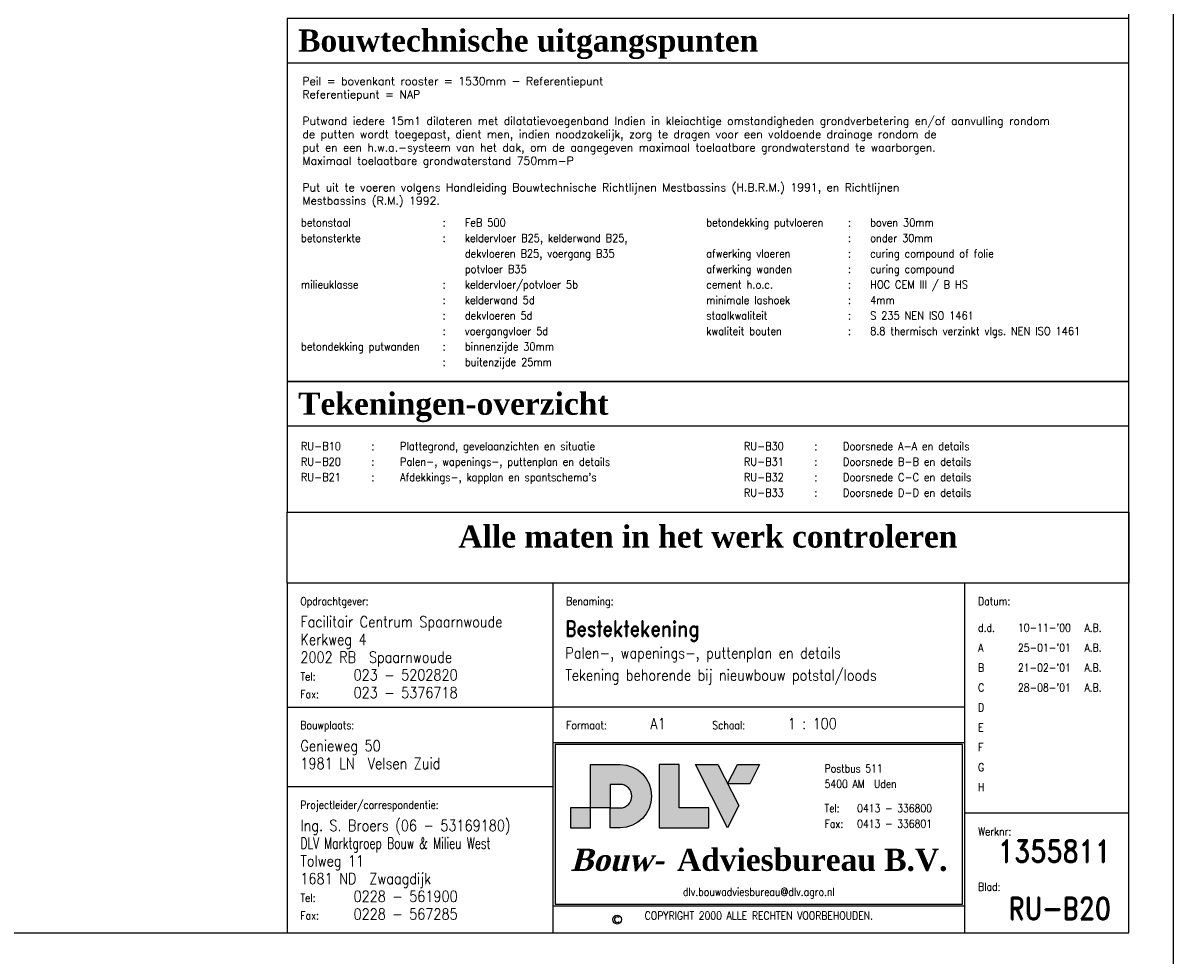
# Model space of a CAD drawing. Extents: x 0 to 139900, y 0 to 143500.
# Tile 32 of 34: x 113937 to 139900, y 59900 to 80946. Entities that reach past the tile are written whole.
import ezdxf
from ezdxf.enums import TextEntityAlignment as Align

# ---------------------------------------------------------------- set-up
doc = ezdxf.new("R2010")
doc.units = 0
doc.header["$LTSCALE"] = 100
doc.layers.get('0').update_dxf_attribs({"linetype": 'CONTINUOUS'})
for name, color, linetype in [('A--L$2A-', 7, 'CONTINUOUS'), ('A--L$2A-_F123-', 1, 'CONTINUOUS'), ('A--L$4A-', 7, 'CONTINUOUS'), ('A--L$4A-_F123-', 7, 'CONTINUOUS'), ('A--L$4B-_F123-', 2, 'CONTINUOUS'), ('A--L$9A-_RENVOOI', 1, 'CONTINUOUS'), ('A--T$1A-_F123-_01', 7, 'CONTINUOUS'), ('A--T$1A-_F123-_0_18MM', 1, 'CONTINUOUS'), ('A--T$4A-_F123-', 2, 'CONTINUOUS'), ('A--T$4B-_F123-', 2, 'CONTINUOUS'), ('A--T$4C-_F123-', 7, 'CONTINUOUS'), ('A--T$9A-_F123-', 1, 'CONTINUOUS'), ('A__L$4A-_STEMPEL', 7, 'CONTINUOUS')]:
    doc.layers.add(name, color=color, linetype=linetype)
doc.styles.add('0_18', font='ROMANS.shx', dxfattribs={"height": 180})
doc.styles.add('ALFA-0_18', font='ROMANS', dxfattribs={"width": 0.9, "height": 180})
doc.styles.add('DLV_2', font='romand.shx', dxfattribs={"height": 2.5})
doc.styles.add('ONDERH1', font='romand.shx', dxfattribs={"width": 0.85, "height": 2.5})
doc.styles.add('ONDERH2', font='romand.shx', dxfattribs={"width": 0.85, "height": 1.8})
doc.styles.add('ST-01', font='TIMESBD.TTF', dxfattribs={"height": 5})

# ---------------------------------------------------------------- blocks, each defined once
blk = doc.blocks.new('DLVLOGO')
at = {"layer": 'A--T$4C-_F123-', "color": 7, "linetype": 'CONTINUOUS'}
for points in [[(18.29, 7.13), (18.15, 5.69), (17.73, 4.35), (17.08, 3.14), (16.2, 2.09), (15.15, 1.22), (13.94, 0.56), (12.6, 0.14), (11.16, 0), (8.93, 0), (8.93, 4.47), (11.16, 4.47), (11.7, 4.52), (12.2, 4.67), (12.65, 4.92), (13.05, 5.25), (13.37, 5.64), (13.62, 6.09), (13.77, 6.59), (13.83, 7.13), (13.77, 7.67), (13.62, 8.17), (13.37, 8.62), (13.05, 9.02), (12.65, 9.34), (12.2, 9.59), (11.7, 9.74), (11.16, 9.8), (8.93, 9.8), (8.93, 4.47), (4.47, 4.47), (4.47, 14.26), (11.16, 14.26), (12.6, 14.11), (13.94, 13.7), (15.15, 13.04), (16.2, 12.17), (17.08, 11.11), (17.73, 9.9), (18.15, 8.57)], [(4.47, 0), (4.47, 4.47), (0, 4.47), (0, 0), (4.47, 0)]]:
    blk.add_lwpolyline(points, close=True, dxfattribs=at)
for points in [[(31.18, 0), (31.18, 4.47), (24.49, 4.47), (24.49, 14.26), (20.02, 14.26), (20.02, 0), (31.18, 0)], [(37.95, 4.99), (35.43, 0), (28.23, 14.26), (33.26, 14.26), (37.95, 4.99)], [(35.46, 9.94), (37.65, 14.26), (42.63, 14.26), (40.45, 9.94), (35.46, 9.94)]]:
    blk.add_lwpolyline(points, dxfattribs=at)
for points in [[(4.47, 4.47), (8.93, 4.47), (4.47, 14.26), (8.93, 9.8)], [(4.47, 14.26), (8.93, 9.8), (11.16, 14.26), (11.16, 9.8)], [(11.16, 14.26), (11.16, 9.8), (11.75, 14.2), (11.33, 9.78)], [(11.75, 14.2), (11.33, 9.78), (12.6, 14.11), (11.81, 9.71)], [(12.6, 14.11), (11.81, 9.71), (13.43, 13.86), (12.29, 9.54)], [(13.43, 13.86), (12.29, 9.54), (14.25, 13.53), (12.61, 9.36)], [(14.25, 13.53), (12.61, 9.36), (15.07, 13.09), (12.95, 9.1)], [(15.07, 13.09), (12.95, 9.1), (15.6, 12.67), (13.08, 8.98)], [(20.02, 14.26), (24.49, 14.26), (20.02, 0), (24.49, 4.47)], [(28.23, 14.26), (33.26, 14.26), (35.43, 0), (37.95, 4.99)], [(37.65, 14.26), (42.63, 14.26), (35.46, 9.94), (40.45, 9.94)], [(15.6, 12.67), (13.08, 8.98), (16.08, 12.27), (13.25, 8.77)], [(16.08, 12.27), (13.25, 8.77), (16.49, 11.82), (13.41, 8.56)], [(16.49, 11.82), (13.41, 8.56), (16.91, 11.31), (13.47, 8.44)], [(16.91, 11.31), (13.47, 8.44), (17.27, 10.75), (13.56, 8.27)], [(17.27, 10.75), (13.56, 8.27), (17.55, 10.25), (13.63, 8.13)], [(17.55, 10.25), (13.63, 8.13), (17.81, 9.66), (13.66, 8.03)], [(17.81, 9.66), (13.66, 8.03), (18, 9.04), (13.71, 7.86)], [(18, 9.04), (13.71, 7.86), (18.16, 8.41), (13.77, 7.66)], [(18.16, 8.41), (13.77, 7.66), (18.23, 7.77), (13.79, 7.51)], [(15.77, 1.73), (13.1, 5.31), (15.31, 1.35), (12.94, 5.16)], [(16.33, 2.24), (13.21, 5.45), (15.77, 1.73), (13.1, 5.31)], [(16.78, 2.79), (13.29, 5.55), (16.33, 2.24), (13.21, 5.45)], [(17.13, 3.24), (13.41, 5.71), (16.78, 2.79), (13.29, 5.55)], [(17.51, 3.95), (13.62, 6.09), (17.13, 3.24), (13.41, 5.71)], [(17.87, 4.81), (13.69, 6.34), (17.51, 3.95), (13.62, 6.09)], [(18.05, 5.38), (13.76, 6.55), (17.87, 4.81), (13.69, 6.34)], [(18.16, 5.83), (13.79, 6.75), (18.05, 5.38), (13.76, 6.55)], [(18.23, 7.77), (13.79, 7.51), (18.27, 6.89), (13.81, 7.35)], [(18.2, 6.23), (13.82, 7.09), (18.16, 5.83), (13.79, 6.75)], [(18.27, 6.89), (13.81, 7.35), (18.2, 6.23), (13.82, 7.09)], [(0, 4.47), (4.47, 4.47), (0, 0), (4.47, 0)], [(11.16, 0), (11.16, 4.47), (8.93, 0), (8.93, 4.47)], [(11.89, 0.07), (11.47, 4.5), (11.16, 0), (11.16, 4.47)], [(12.6, 0.14), (11.9, 4.58), (11.89, 0.07), (11.47, 4.5)], [(13.25, 0.35), (12.18, 4.67), (12.6, 0.14), (11.9, 4.58)], [(14.06, 0.63), (12.56, 4.87), (13.25, 0.35), (12.18, 4.67)], [(14.77, 1.01), (12.78, 5.03), (14.06, 0.63), (12.56, 4.87)], [(15.31, 1.35), (12.94, 5.16), (14.77, 1.01), (12.78, 5.03)], [(20.02, 0), (24.49, 4.47), (31.18, 0), (31.18, 4.47)]]:
    blk.add_solid(points, dxfattribs=at)
blk = doc.blocks.new('ST-NL-NO')
at = {"layer": 'A--L$4A-_F123-', "color": 3}
for p, q in [((-130, 79), (-130, 0)), ((-37, 0), (-37, 79)), ((-130, 43), (-37, 43)), ((-37, 6), (-130, 6))]:
    blk.add_line(p, q, dxfattribs=at)
at = {"layer": 'A--L$4A-_F123-', "color": 1}
for p, q in [((-190, 51), (-130, 51)), ((-37, 51), (-130, 51)), ((-130, 33), (-190, 33)), ((-130, 33), (-190, 33)), ((0, 27), (-37, 27))]:
    blk.add_line(p, q, dxfattribs=at)
at = {"layer": 'A--L$4A-_F123-', "color": 4}
blk.add_lwpolyline([(-190, 0), (0, 0), (0, 79), (-190, 79)], close=True, dxfattribs=at)
at = {"layer": 'A--L$4A-_F123-', "color": 1}
blk.add_lwpolyline([(-129.5, 6.5), (-37.5, 6.5), (-37.5, 42.5), (-129.5, 42.5)], close=True, dxfattribs=at)
at = {"layer": 'A--T$4B-_F123-', "color": 2, "linetype": 'CONTINUOUS'}
blk.add_circle((-115.5, 3), 1, dxfattribs=at)
blk.add_arc((-115.5, 3), 0.622, 45, 315, dxfattribs=at)
blk.add_blockref('DLVLOGO', (-126, 23.74))
at = {"layer": 'A--T$4A-_F123-', "linetype": 'CONTINUOUS', "width": 0.85, "flags": 8}
for tag, p, height, style in [('NAAM', (-187, 69), 2.5, 'ONDERH1'), ('ADRES', (-187, 65), 2.5, 'ONDERH1'), ('DATUM', (-25, 68), 1.8, 'ONDERH2'), ('TEK', (-9, 68), 1.8, 'ONDERH2'), ('DATUMA', (-25, 63.5), 1.8, 'ONDERH2'), ('TEKA', (-9, 63.5), 1.8, 'ONDERH2'), ('POST-PLAATS', (-187, 61), 2.5, 'ONDERH1'), ('BENAMING-2', (-127.19, 61.95), 2.5, 'ONDERH1'), ('DATUMB', (-25, 59), 1.8, 'ONDERH2'), ('TEKB', (-9, 59), 1.8, 'ONDERH2'), ('TELEFOONNR', (-175, 57), 2.5, 'ONDERH1'), ('BENAMING-3', (-127.19, 56.95), 2.5, 'ONDERH1'), ('FAX', (-175, 53), 2.5, 'ONDERH1'), ('DATUMC', (-25, 54.5), 1.8, 'ONDERH2'), ('TEKC', (-9, 54.5), 1.8, 'ONDERH2'), ('DATUMD', (-25, 50), 1.8, 'ONDERH2'), ('TEKD', (-9, 50), 1.8, 'ONDERH2'), ('FORMAAT', (-112, 46), 2.5, 'ONDERH1'), ('SCH1', (-81, 46), 2.5, 'ONDERH1'), ('SCH2', (-66, 46), 2.5, 'ONDERH1'), ('SCH3', (-51, 46), 2.5, 'ONDERH1'), ('DATUME', (-25, 45.5), 1.8, 'ONDERH2'), ('TEKE', (-9, 45.5), 1.8, 'ONDERH2'), ('BOUWADRES', (-187, 41), 2.5, 'ONDERH1'), ('DATUMF', (-25, 41), 1.8, 'ONDERH2'), ('TEKF', (-9, 41), 1.8, 'ONDERH2'), ('PLAATS-BOUW', (-187, 37), 2.5, 'ONDERH1'), ('DATUMG', (-25, 36.5), 1.8, 'ONDERH2'), ('TEKG', (-9, 36.5), 1.8, 'ONDERH2'), ('DATUMH', (-25, 32), 1.8, 'ONDERH2'), ('TEKH', (-9, 32), 1.8, 'ONDERH2'), ('NAAM-PROJ', (-187, 23), 2.5, 'ONDERH1'), ('TEAM', (-187, 19), 2.5, 'ONDERH1'), ('ADRES-TEAM', (-187, 15), 2.5, 'ONDERH1'), ('POST-PLAATS-TEAM', (-187, 11), 2.5, 'ONDERH1'), ('TELEFOONNR-TEAM', (-175, 7), 2.5, 'ONDERH1'), ('FAX-TEAM', (-175, 3), 2.5, 'ONDERH1')]:
    blk.add_attdef(tag, p, '', height=height, dxfattribs=dict(at, style=style))
at = {"layer": 'A--T$4A-_F123-', "color": 3, "linetype": 'CONTINUOUS', "style": 'ONDERH1', "width": 0.85, "flags": 8}
blk.add_attdef('BENAMING-1', (-127.19, 66.95), '', height=3.5, dxfattribs=at)
at = {"layer": 'A--T$4A-_F123-', "color": 4, "linetype": 'CONTINUOUS', "style": 'ONDERH1', "width": 0.85, "flags": 8}
blk.add_attdef('WERKNR', text='', height=5, dxfattribs=at).set_placement((-4, 14.5), align=Align.RIGHT)
at = {"layer": 'A--T$4A-_F123-', "color": 3, "linetype": 'CONTINUOUS', "style": 'ONDERH1', "width": 0.85, "flags": 8}
blk.add_attdef('TEKNR', text='', height=3.5, dxfattribs=at).set_placement((-4, 3.5), align=Align.RIGHT)
at = {"layer": 'A--T$4B-_F123-', "linetype": 'CONTINUOUS', "style": 'ONDERH2', "width": 0.85}
for s, p in [('Opdrachtgever:', (-187, 74)), ('Benaming:', (-127, 74)), ('Datum:', (-34, 74)), ('d.d.', (-34, 68)), ('A', (-34, 63.5)), ('B', (-34, 59)), ('Tel:', (-187, 57)), ('Fax:', (-187, 53)), ('C', (-34, 54.5)), ('D', (-34, 50)), ('Bouwplaats:', (-187, 46)), ('Formaat:', (-127, 46)), ('Schaal:', (-94, 46)), ('E', (-34, 45.5)), ('F', (-34, 41)), ('G', (-34, 36.5)), ('H', (-34, 32)), ('Projectleider/correspondentie: ', (-187, 28)), ('Werknr:', (-34, 22)), ('Blad:', (-34, 9.5)), ('Tel:', (-187, 7)), ('Fax:', (-187, 3))]:
    blk.add_text(s, height=1.8, dxfattribs=at).set_placement(p)
at = {"layer": 'A--T$4B-_F123-', "color": 2, "linetype": 'CONTINUOUS', "style": 'ONDERH2', "width": 0.85}
for s, p in [('Postbus 511', (-68.65, 36.23)), ('5400 AM  Uden', (-68.65, 32.73)), ('Tel:', (-68.65, 27.24)), ('0413 - 336800', (-61.32, 27.24)), ('Fax:', (-68.65, 23.74)), ('0413 - 336801', (-61.32, 23.74))]:
    blk.add_text(s, height=1.8, dxfattribs=at).set_placement(p)
blk.add_text('dlv.bouwadviesbureau@dlv.agro.nl', height=1.8, dxfattribs=at).set_placement((-83.5, 9), align=Align.MIDDLE)
blk.add_text('COPYRIGHT 2000 ALLE RECHTEN VOORBEHOUDEN.', height=1.8, dxfattribs=at).set_placement((-83.5, 3), align=Align.CENTER)
at = {"layer": 'A--T$4C-_F123-', "color": 7, "linetype": 'CONTINUOUS', "style": 'ST-01', "oblique": 15}
blk.add_text('Bouw-', height=5, dxfattribs=at).set_placement((-126, 14))
at = {"layer": 'A--T$4C-_F123-', "color": 7, "linetype": 'CONTINUOUS', "style": 'ST-01'}
blk.add_text('Adviesbureau B.V.', height=5, dxfattribs=at).set_placement((-101.97, 14))
blk = doc.blocks.new('ST-XT-MC')
at = {"layer": 'A--L$4A-_F123-', "color": 4}
blk.add_lwpolyline([(-190, 0), (-190, 16), (0, 16), (0, 0)], dxfattribs=at)
at = {"layer": 'A--T$1A-_F123-_01', "color": 7, "style": 'ST-01'}
blk.add_text('Alle maten in het werk controleren', height=5, dxfattribs=at).set_placement((-95, 8), align=Align.CENTER)
blk = doc.blocks.new('KA-A0-1X')
at = {"layer": 'A--L$2A-_F123-'}
blk.add_lwpolyline([(0, 0), (0, 841), (1399, 841), (1399, 0)], close=True, dxfattribs=at)
at = {"layer": 'A--L$2A-_F123-', "color": 4}
blk.add_lwpolyline([(10, 10), (1389, 10), (1389, 831), (10, 831)], close=True, dxfattribs=at)

msp = doc.modelspace()

# ---------------------------------------------------------------- linework, layer by layer
at = {"layer": 'A--T$1A-_F123-_0_18MM', "color": 1}
for p, q in [((119900, 80050), (138900, 80050)), ((119900, 71850), (138900, 71850))]:
    msp.add_line(p, q, dxfattribs=at)
at = {"layer": 'A--T$1A-_F123-_0_18MM', "color": 4}
for points in [[(119900, 72850), (138900, 72850), (138900, 81050), (119900, 81050)], [(119900, 69900), (138900, 69900), (138900, 72850), (119900, 72850)]]:
    msp.add_lwpolyline(points, close=True, dxfattribs=at)

# ---------------------------------------------------------------- block references
at = {"layer": 'A--L$2A-', "xscale": 100, "yscale": 100}
msp.add_blockref('KA-A0-1X', (0, 59400), dxfattribs=at)
at = {"layer": 'A--L$4A-', "xscale": 100, "yscale": 100}
msp.add_blockref('ST-XT-MC', (138900, 68300), dxfattribs=at)
at = {"layer": 'A__L$4A-_STEMPEL'}
ref = msp.add_blockref('ST-NL-NO', (138900, 60400), dxfattribs=dict(at, xscale=100, yscale=100, zscale=100))
ref.add_attrib('NAAM', 'Facilitair Centrum Spaarnwoude', (120200, 67300), dxfattribs={"layer": 'A--L$4B-_F123-', "linetype": 'CONTINUOUS', "height": 250, "style": 'DLV_2', "width": 0.85, "flags": 8})
ref.add_attrib('ADRES', 'Kerkweg 4', (120200, 66900), dxfattribs={"layer": 'A--L$4B-_F123-', "linetype": 'CONTINUOUS', "height": 250, "style": 'DLV_2', "width": 0.85, "flags": 8})
ref.add_attrib('POST-PLAATS', '2002 RB  Spaarnwoude', (120200, 66500), dxfattribs={"layer": 'A--L$4B-_F123-', "linetype": 'CONTINUOUS', "height": 250, "style": 'DLV_2', "width": 0.85, "flags": 8})
ref.add_attrib('TELEFOONNR', '023 - 5202820', (121400, 66100), dxfattribs={"layer": 'A--L$4B-_F123-', "linetype": 'CONTINUOUS', "height": 250, "style": 'DLV_2', "width": 0.85, "flags": 8})
ref.add_attrib('FAX', '023 - 5376718', (121400, 65700), dxfattribs={"layer": 'A--L$4B-_F123-', "linetype": 'CONTINUOUS', "height": 250, "style": 'DLV_2', "width": 0.85, "flags": 8})
ref.add_attrib('WERKNR', '1355811', dxfattribs={"layer": 'A--L$4B-_F123-', "color": 4, "linetype": 'CONTINUOUS', "height": 500, "style": 'DLV_2', "width": 0.85, "flags": 8}).set_placement((138500, 61995.1), align=Align.RIGHT)
ref.add_attrib('TEKNR', 'RU-B20', dxfattribs={"layer": 'A--L$4B-_F123-', "color": 4, "linetype": 'CONTINUOUS', "height": 500, "style": 'DLV_2', "width": 0.85, "flags": 8}).set_placement((138500, 60700), align=Align.RIGHT)
ref.add_attrib('BENAMING-1', 'Bestektekening', (126181, 67095.1), dxfattribs={"layer": 'A--L$4B-_F123-', "color": 3, "linetype": 'CONTINUOUS', "height": 350, "style": 'DLV_2', "width": 0.85, "flags": 8})
ref.add_attrib('BENAMING-2', 'Palen-, wapenings-, puttenplan en details', (126181, 66595.1), dxfattribs={"layer": 'A--L$4B-_F123-', "linetype": 'CONTINUOUS', "height": 250, "style": 'DLV_2', "width": 0.85, "flags": 8})
ref.add_attrib('BENAMING-3', 'Tekening behorende bij nieuwbouw potstal/loods', (126181, 66095.1), dxfattribs={"layer": 'A--L$4B-_F123-', "linetype": 'CONTINUOUS', "height": 250, "style": 'DLV_2', "width": 0.85, "flags": 8})
ref.add_attrib('BOUWADRES', 'Genieweg 50', (120200, 64500), dxfattribs={"layer": 'A--L$4B-_F123-', "linetype": 'CONTINUOUS', "height": 250, "style": 'DLV_2', "width": 0.85, "flags": 8})
ref.add_attrib('PLAATS-BOUW', '1981 LN  Velsen Zuid', (120200, 64100), dxfattribs={"layer": 'A--L$4B-_F123-', "linetype": 'CONTINUOUS', "height": 250, "style": 'DLV_2', "width": 0.85, "flags": 8})
ref.add_attrib('FORMAAT', 'A1', (128100, 65000), dxfattribs={"layer": 'A--L$4B-_F123-', "linetype": 'CONTINUOUS', "height": 250, "style": 'DLV_2', "width": 0.85, "flags": 8})
ref.add_attrib('SCH1', '1 : 100', (131200, 65000), dxfattribs={"layer": 'A--L$4B-_F123-', "linetype": 'CONTINUOUS', "height": 250, "style": 'DLV_2', "width": 0.85, "flags": 8})
ref.add_attrib('DATUM', "10-11-'00", (136400, 67200), dxfattribs={"layer": 'A--L$4B-_F123-', "linetype": 'CONTINUOUS', "height": 180, "style": 'DLV_2', "width": 0.85, "flags": 8})
ref.add_attrib('TEK', 'A.B.', (137900, 67200), dxfattribs={"layer": 'A--L$4B-_F123-', "linetype": 'CONTINUOUS', "height": 180, "style": 'DLV_2', "width": 0.85, "flags": 8})
ref.add_attrib('NAAM-PROJ', 'Ing. S. Broers (06 - 53169180)', (120200, 62700), dxfattribs={"layer": 'A--L$4B-_F123-', "linetype": 'CONTINUOUS', "height": 250, "style": 'DLV_2', "width": 0.85, "flags": 8})
ref.add_attrib('TEAM', 'DLV Marktgroep Bouw & Milieu West   ', (120200, 62300), dxfattribs={"layer": 'A--L$4B-_F123-', "linetype": 'CONTINUOUS', "height": 250, "style": 'DLV_2', "width": 0.7, "flags": 8})
ref.add_attrib('ADRES-TEAM', 'Tolweg 11           ', (120200, 61900), dxfattribs={"layer": 'A--L$4B-_F123-', "linetype": 'CONTINUOUS', "height": 250, "style": 'DLV_2', "width": 0.85, "flags": 8})
ref.add_attrib('POST-PLAATS-TEAM', '1681 ND  Zwaagdijk   ', (120200, 61500), dxfattribs={"layer": 'A--L$4B-_F123-', "linetype": 'CONTINUOUS', "height": 250, "style": 'DLV_2', "width": 0.85, "flags": 8})
ref.add_attrib('TELEFOONNR-TEAM', '0228 - 561900', (121400, 61100), dxfattribs={"layer": 'A--L$4B-_F123-', "linetype": 'CONTINUOUS', "height": 250, "style": 'DLV_2', "width": 0.85, "flags": 8})
ref.add_attrib('FAX-TEAM', '0228 - 567285', (121400, 60700), dxfattribs={"layer": 'A--L$4B-_F123-', "linetype": 'CONTINUOUS', "height": 250, "style": 'DLV_2', "width": 0.85, "flags": 8})
ref.add_attrib('DATUMA', "25-01-'01", (136400, 66750), dxfattribs={"layer": 'A--L$4B-_F123-', "linetype": 'CONTINUOUS', "height": 180, "style": 'DLV_2', "width": 0.85, "flags": 8})
ref.add_attrib('TEKA', 'A.B.', (137900, 66750), dxfattribs={"layer": 'A--L$4B-_F123-', "linetype": 'CONTINUOUS', "height": 180, "style": 'DLV_2', "width": 0.85, "flags": 8})
ref.add_attrib('DATUMB', "21-02-'01", (136400, 66300), dxfattribs={"layer": 'A--L$4B-_F123-', "linetype": 'CONTINUOUS', "height": 180, "style": 'DLV_2', "width": 0.85, "flags": 8})
ref.add_attrib('TEKB', 'A.B.', (137900, 66300), dxfattribs={"layer": 'A--L$4B-_F123-', "linetype": 'CONTINUOUS', "height": 180, "style": 'DLV_2', "width": 0.85, "flags": 8})
ref.add_attrib('DATUMC', "28-08-'01", (136400, 65850), dxfattribs={"layer": 'A--L$4B-_F123-', "linetype": 'CONTINUOUS', "height": 180, "style": 'DLV_2', "width": 0.85, "flags": 8})
ref.add_attrib('TEKC', 'A.B.', (137900, 65850), dxfattribs={"layer": 'A--L$4B-_F123-', "linetype": 'CONTINUOUS', "height": 180, "style": 'DLV_2', "width": 0.85, "flags": 8})

# ---------------------------------------------------------------- texts
at = {"layer": 'A--L$9A-_RENVOOI', "color": 2, "style": 'ALFA-0_18', "width": 0.9}
for s, p in [('betonstaal', (120212.3, 76350)), ('betondekking putvloeren', (129362.3, 76350)), ('betonsterkte', (120212.3, 76000)), ('afwerking vloeren', (129362.3, 75650)), ('afwerking wanden', (129362.3, 75300)), ('milieuklasse', (120212.3, 74950)), ('cement h.o.c.', (129362.3, 74950)), ('minimale lashoek', (129362.3, 74600)), ('staalkwaliteit', (129362.3, 74250)), ('kwaliteit bouten', (129362.3, 73900)), ('betondekking putwanden', (120212.3, 73550)), ('RU-B10', (120212.3, 71300)), ('RU-B30', (130212.3, 71300)), ('RU-B20', (120212.3, 70950)), ('RU-B31', (130212.3, 70950)), ('RU-B21', (120212.3, 70600)), ('RU-B32', (130212.3, 70600)), ('RU-B33', (130212.3, 70250))]:
    msp.add_text(s, height=180, dxfattribs=at).set_placement(p)
at = {"layer": 'A--L$9A-_RENVOOI', "style": 'ALFA-0_18', "width": 0.9}
for s, p in [(':', (123412.3, 76350)), ('FeB 500', (123912.3, 76350)), (':', (132562.3, 76350)), ('boven 30mm', (133062.3, 76350)), (':', (123412.3, 76000)), ('keldervloer B25, kelderwand B25,', (123912.3, 76000)), (':', (132562.3, 76000)), ('onder 30mm', (133062.3, 76000)), ('dekvloeren B25, voergang B35', (123912.3, 75650)), ('curing compound of folie', (133062.3, 75650)), (':', (132562.3, 75650)), ('potvloer B35', (123912.3, 75300)), (':', (132562.3, 75300)), ('curing compound', (133062.3, 75300)), (':', (123412.3, 74950)), ('keldervloer/potvloer 5b', (123912.3, 74950)), (':', (132562.3, 74950)), ('HOC CEM III / B HS', (133062.3, 74950)), ('kelderwand 5d', (123912.3, 74600)), ('4mm', (133062.3, 74600)), (':', (123412.3, 74600)), (':', (132562.3, 74600)), (':', (123412.3, 74250)), ('dekvloeren 5d', (123912.3, 74250)), (':', (132562.3, 74250)), ('S 235 NEN ISO 1461', (133062.3, 74250)), (':', (123412.3, 73900)), ('voergangvloer 5d', (123912.3, 73900)), (':', (132562.3, 73900)), ('8.8 thermisch verzinkt vlgs. NEN ISO 1461', (133062.3, 73900)), ('binnenzijde 30mm', (123912.3, 73550)), (':', (123412.3, 73550)), (':', (123412.3, 73200)), ('buitenzijde 25mm', (123912.3, 73200)), (':', (121801.1, 71300)), ('Plattegrond, gevelaanzichten en situatie', (122450, 71300)), (':', (131801.1, 71300)), ('Doorsnede A-A en details', (132450, 71300)), ('Palen-, wapenings-, puttenplan en details', (122450, 70950)), ('Doorsnede B-B en details', (132450, 70950)), (':', (121801.1, 70950)), (':', (131801.1, 70950)), (':', (121801.1, 70600)), ("Afdekkings-, kapplan en spantschema's", (122450, 70600)), (':', (131801.1, 70600)), ('Doorsnede C-C en details', (132450, 70600)), (':', (131801.1, 70250)), ('Doorsnede D-D en details', (132450, 70250))]:
    msp.add_text(s, height=180, dxfattribs=at).set_placement(p)
at = {"layer": 'A--T$1A-_F123-_0_18MM', "insert": (120246.1, 79725.1), "char_height": 180, "width": 18653.904, "attachment_point": 1, "style": '0_18'}
msp.add_mtext('Peil = bovenkant rooster = 1530mm - Referentiepunt\\PReferentiepunt = NAP\\P\\PPutwand iedere 15m1 dilateren met dilatatievoegenband Indien in kleiachtige omstandigheden grondverbetering en/of aanvulling rondom de putten wordt toegepast, dient men, indien noodzakelijk, zorg te dragen voor een voldoende drainage rondom de\\Pput en een h.w.a.-systeem van het dak, om de aangegeven maximaal toelaatbare grondwaterstand te waarborgen.\\PMaximaal toelaatbare grondwaterstand 750mm-P\\P\\PPut uit te voeren volgens Handleiding Bouwtechnische Richtlijnen Mestbassins (H.B.R.M.) 1991, en Richtlijnen\\PMestbassins (R.M.) 1992.', dxfattribs=at)
at = {"layer": 'A--T$9A-_F123-', "color": 7, "linetype": 'CONTINUOUS', "style": 'ST-01'}
for s, p in [('Bouwtechnische uitgangspunten', (120150, 80300)), ('Tekeningen-overzicht', (120150, 72100))]:
    msp.add_text(s, height=500, dxfattribs=at).set_placement(p)

doc.saveas('drawing.dxf')
